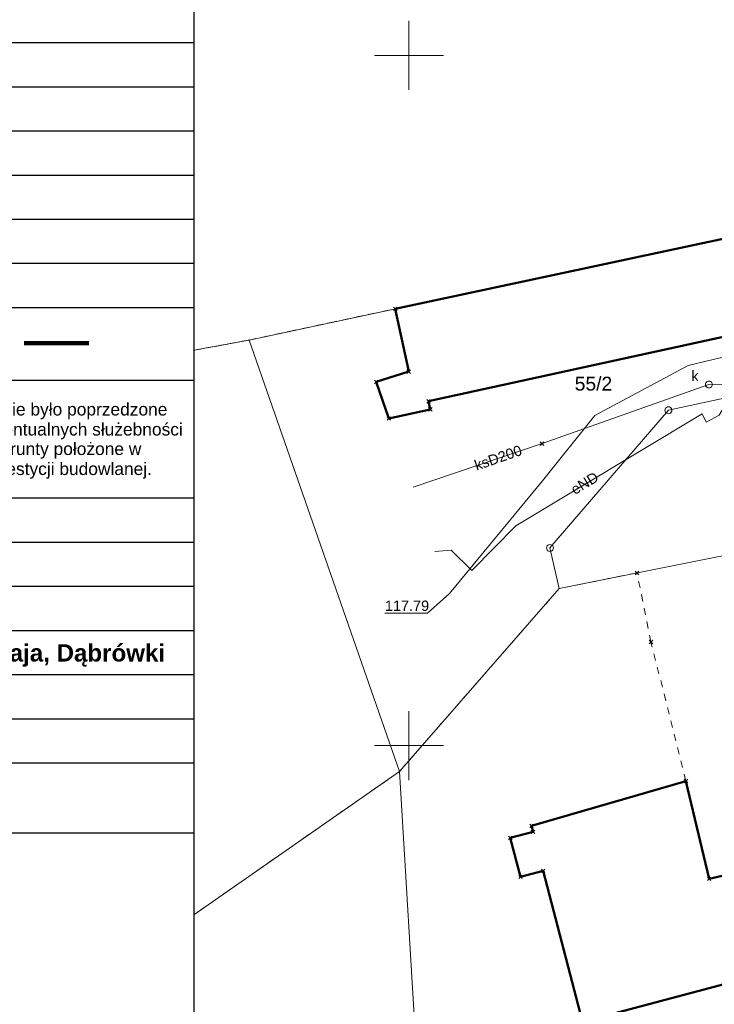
# Model space of a CAD drawing. Extents: x 6472695 to 6473494, y 5822279 to 5823456.
# Tile 24 of 49: x 6472872 to 6472922, y 5822681 to 5822753. Entities that reach past the tile are written whole.
import ezdxf
from ezdxf.enums import TextEntityAlignment as Align

# ---------------------------------------------------------------- set-up
doc = ezdxf.new("R2010")
doc.units = 0
doc.linetypes.add('ACAD_ISO02W100', pattern=[15, 12, -3])
doc.linetypes.add('PRZER1-1', pattern=[1, 0.5, -0.5])
doc.layers.get('0').update_dxf_attribs({"color": 253, "linetype": 'CONTINUOUS'})
for name, color, linetype, lineweight in [('EGBU', 253, 'CONTINUOUS', 50), ('EGDE', 253, 'CONTINUOUS', 18), ('EGDE_O', 253, 'CONTINUOUS', 18), ('EGPG', 253, 'CONTINUOUS', 18), ('EGUG', 253, 'CONTINUOUS', 18), ('GSPPRB', 253, 'CONTINUOUS', 18), ('GUPPRZ_O', 253, 'CONTINUOUS', 18), ('Ramka sekcyjna', 253, 'CONTINUOUS', 18), ('SUEP', 253, 'CONTINUOUS', 18), ('SUEP_O', 253, 'CONTINUOUS', 18), ('SUGP', 253, 'CONTINUOUS', 18), ('SUKP', 253, 'CONTINUOUS', 18), ('SUKP_O', 253, 'CONTINUOUS', 18), ('SUKS', 253, 'CONTINUOUS', 18), ('SUKS_O', 253, 'CONTINUOUS', 18)]:
    doc.layers.add(name, color=color, linetype=linetype, lineweight=lineweight)
doc.styles.add('Arial', font='Arial')

# ---------------------------------------------------------------- blocks, each defined once
blk = doc.blocks.new('D_GSPPRB0')
at = {"color": 0, "lineweight": 18}
for points in [[(-0.12726, -0.12726), (0.12726, 0.12726)], [(-0.12726, 0.12726), (0.12726, -0.12726)]]:
    blk.add_lwpolyline(points, dxfattribs=at)
blk = doc.blocks.new('D_GUPKSD1_1')
at = {"color": 0}
blk.add_lwpolyline([(0, 0.25), (0.064705, 0.241481), (0.125, 0.216506), (0.176777, 0.176777), (0.216506, 0.125), (0.241481, 0.064705), (0.25, 0), (0.241481, -0.064705), (0.216506, -0.125), (0.176777, -0.176777), (0.125, -0.216506), (0.064705, -0.241481), (0, -0.25), (-0.064705, -0.241481), (-0.125, -0.216506), (-0.176777, -0.176777), (-0.216506, -0.125), (-0.241481, -0.064705), (-0.25, 0), (-0.241481, 0.064705), (-0.216506, 0.125), (-0.176777, 0.176777), (-0.125, 0.216506), (-0.064705, 0.241481)], close=True, dxfattribs=at)
blk = doc.blocks.new('D_GEPPGD1_1')
at = {"color": 0}
blk.add_lwpolyline([(0, 0.25), (0.077254, 0.237764), (0.146946, 0.202254), (0.202254, 0.146946), (0.237764, 0.077254), (0.25, 0), (0.237764, -0.077254), (0.202254, -0.146946), (0.146946, -0.202254), (0.077254, -0.237764), (0, -0.25), (-0.077254, -0.237764), (-0.146946, -0.202254), (-0.202254, -0.146946), (-0.237764, -0.077254), (-0.25, 0), (-0.237764, 0.077254), (-0.202254, 0.146946), (-0.146946, 0.202254), (-0.077254, 0.237764)], close=True, dxfattribs=at)
blk = doc.blocks.new('D_GEPPGD1_2')
blk.add_hatch(color=0).paths.add_polyline_path([(0, -0.045), (0.013906, -0.042798), (0.02645, -0.036406), (0.036406, -0.02645), (0.042798, -0.013906), (0.045, 0), (0.042798, 0.013906), (0.036406, 0.02645), (0.02645, 0.036406), (0.013906, 0.042798), (0, 0.045), (-0.013906, 0.042798), (-0.02645, 0.036406), (-0.036406, 0.02645), (-0.042798, 0.013906), (-0.045, 0), (-0.042798, -0.013906), (-0.036406, -0.02645), (-0.02645, -0.036406), (-0.013906, -0.042798)])
blk = doc.blocks.new('G$C47A62AB3')
at = {"linetype": 'ACAD_ISO02W100', "lineweight": 106}
blk.add_line((66.1, -77.36), (105.46, -77.36), dxfattribs=at)
blk.add_lwpolyline([(0, 0), (120.69, 0), (120.69, -195.14), (0.03, -195.14)], close=True)
at = {"color": 7}
for points in [[(120.59, -33.83), (25.95, -33.83)], [(0.03, -40.23), (120.59, -40.23)], [(120.77, -46.64), (25.95, -46.64)], [(-0.14, -53.04), (120.59, -53.04)], [(120.77, -59.44), (0.03, -59.44)], [(120.77, -65.84), (26.21, -65.84)], [(120.77, -72.24), (0.03, -72.24)], [(0.03, -82.73), (120.59, -82.73)], [(0.03, -99.77), (120.59, -99.77)], [(0.03, -106.17), (120.59, -106.17)], [(-0.14, -112.57), (120.59, -112.57)], [(0, -118.97), (120.59, -118.97)], [(0.03, -125.37), (120.59, -125.37)], [(0.03, -131.77), (120.59, -131.77)], [(0.03, -138.17), (120.59, -138.17)]]:
    blk.add_lwpolyline(points, dxfattribs=at)
blk.add_lwpolyline([(-0.04, -148.28), (120.69, -148.28)])
at = {"color": 7, "width": 64.9903, "attachment_point": 1, "style": 'Arial'}
for s, insert, char_height in [('{\\fArial|b0|i0|c238|p34;Wykonanie niniejszej mapy nie było poprzedzone}', (61.93, -86.04), 1.8), ('{\\fArial|b0|i0|c238|p34;ustaleniami dotyczącymi ewentualnych służebności}', (61.93, -88.94), 1.8), ('{\\fArial|b0|i0|c238|p34;gruntowych, obciążających grunty położone w}', (61.93, -91.76), 1.8), ('{\\fArial|b0|i0|c238|p34;granicach projektowanej inwestycji budowlanej.}', (61.93, -94.66), 1.8), ('{\\fArial|b1|i0|c238|p34;Wyszyńskiego, 3 Maja, Dąbrówki}', (62.18, -120.98), 2.5)]:
    blk.add_mtext(s, dxfattribs=dict(at, insert=insert, char_height=char_height))

msp = doc.modelspace()

# ---------------------------------------------------------------- linework, layer by layer
at = {"layer": 'EGBU', "linetype": 'Continuous'}
msp.add_lwpolyline([(6472901.423, 5822724.939), (6472901.551, 5822724.353), (6472898.547, 5822723.697), (6472897.627, 5822726.351), (6472899.984, 5822727.092), (6472899.013, 5822731.639), (6472927.851, 5822737.797), (6472949.048, 5822741.904), (6472950.559, 5822734.383), (6472946.035, 5822733.479), (6472945.789, 5822734.631), (6472939.038, 5822733.156)], close=True, dxfattribs=at)
msp.add_lwpolyline([(6472931.567, 5822685.035), (6472912.569, 5822680.002), (6472909.726, 5822690.923), (6472908.081, 5822690.495), (6472907.346, 5822693.322), (6472908.991, 5822693.75), (6472908.878, 5822694.185), (6472920.074, 5822697.435), (6472921.759, 5822690.349), (6472923.024, 5822690.649)], dxfattribs=at)
at = {"layer": 'EGDE', "linetype": 'Continuous'}
for points in [[(6472834.805, 5822767.83), (6472826.569, 5822788.951), (6472850.077, 5822794.49), (6472853.875, 5822781.261), (6472890.974, 5822788.04), (6472889.812, 5822794.438), (6472894.702, 5822797.766), (6472939.279, 5822807.142), (6472952.484, 5822742.57), (6472927.851, 5822737.797), (6472888.413, 5822729.376), (6472884.415, 5822728.634)], [(6472884.415, 5822687.739), (6472899.315, 5822698.123), (6472900.596, 5822676.831)]]:
    msp.add_lwpolyline(points, dxfattribs=at)
for points in [[(6472952.484, 5822742.57), (6472955.765, 5822726.453), (6472955.911, 5822726.484), (6472956.55, 5822723.552), (6472943.305, 5822720.903), (6472938.082, 5822728.458), (6472918.805, 5822724.291), (6472910.22, 5822714.316), (6472910.897, 5822711.383), (6472899.315, 5822698.123), (6472888.413, 5822729.376), (6472927.851, 5822737.797)], [(6472956.55, 5822723.552), (6472957.186, 5822720.63), (6472910.897, 5822711.383), (6472910.22, 5822714.316), (6472918.805, 5822724.291), (6472938.082, 5822728.458), (6472943.305, 5822720.903)], [(6472957.186, 5822720.63), (6472958.022, 5822716.596), (6472957.905, 5822716.571), (6472958.398, 5822714.141), (6472958.31, 5822714.123), (6472961.777, 5822697.051), (6472961.865, 5822697.069), (6472962.802, 5822692.677), (6472955.248, 5822691.202), (6472946.542, 5822689.043), (6472931.567, 5822685.035), (6472900.596, 5822676.831), (6472899.315, 5822698.123), (6472910.897, 5822711.383)], [(6472962.802, 5822692.677), (6472967.274, 5822669.7), (6472959.351, 5822669.429), (6472954.713, 5822668.133), (6472949.608, 5822666.05), (6472949.903, 5822665.279), (6472946.312, 5822663.89), (6472931.301, 5822658.08), (6472911.142, 5822653.411), (6472901.659, 5822653.034), (6472900.858, 5822672.489), (6472900.596, 5822676.831), (6472931.567, 5822685.035), (6472946.542, 5822689.043), (6472955.248, 5822691.202)]]:
    msp.add_lwpolyline(points, close=True, dxfattribs=at)
at = {"layer": 'EGUG', "linetype": 'PRZER1-1'}
for points in [[(6472834.805, 5822767.83), (6472826.569, 5822788.951), (6472850.077, 5822794.49), (6472853.875, 5822781.261), (6472890.974, 5822788.04), (6472889.812, 5822794.438), (6472894.702, 5822797.766), (6472939.279, 5822807.142), (6472952.484, 5822742.57), (6472927.851, 5822737.797), (6472888.413, 5822729.376), (6472884.415, 5822728.634)], [(6472884.415, 5822728.634), (6472888.413, 5822729.376), (6472927.851, 5822737.797)], [(6472931.567, 5822685.035), (6472912.569, 5822680.002), (6472909.726, 5822690.923), (6472908.081, 5822690.495), (6472907.346, 5822693.322), (6472908.991, 5822693.75), (6472908.878, 5822694.185), (6472920.074, 5822697.435), (6472917.536, 5822707.509), (6472916.527, 5822712.508), (6472910.897, 5822711.383), (6472899.315, 5822698.123), (6472884.415, 5822687.739)]]:
    msp.add_lwpolyline(points, dxfattribs=at)
msp.add_lwpolyline([(6472962.802, 5822692.677), (6472967.274, 5822669.7), (6472959.351, 5822669.429), (6472954.713, 5822668.133), (6472949.608, 5822666.05), (6472949.903, 5822665.279), (6472946.312, 5822663.89), (6472931.301, 5822658.08), (6472911.142, 5822653.411), (6472901.659, 5822653.034), (6472900.858, 5822672.489), (6472900.596, 5822676.831), (6472912.569, 5822680.002), (6472931.567, 5822685.035), (6472946.542, 5822689.043), (6472955.248, 5822691.202)], close=True, dxfattribs=at)
at = {"layer": 'GUPPRZ_O', "linetype": 'Continuous', "flags": 128}
msp.add_lwpolyline([(6472902.939, 5822711.017), (6472901.34, 5822709.582), (6472898.26, 5822709.582)], dxfattribs=at)
at = {"layer": 'Ramka sekcyjna', "linetype": 'Continuous', "flags": 128}
for points in [[(6472900, 5822750), (6472900, 5822752.5)], [(6472902.5, 5822750), (6472897.5, 5822750)], [(6472902.5, 5822750), (6472897.5, 5822750)], [(6472900, 5822750), (6472900, 5822747.5)], [(6472900, 5822697.5), (6472900, 5822702.5)], [(6472902.5, 5822700), (6472897.5, 5822700)]]:
    msp.add_lwpolyline(points, dxfattribs=at)
at = {"layer": 'SUEP', "linetype": 'Continuous'}
msp.add_lwpolyline([(6472901.887, 5822714.053), (6472903.071, 5822714.154), (6472904.555, 5822712.693), (6472907.751, 5822715.907), (6472921.255, 5822724.04), (6472921.548, 5822723.434), (6472922.491, 5822723.945), (6472923.285, 5822725.26), (6472923.624, 5822729.789), (6472924.037, 5822728.411), (6472924.438, 5822728.203), (6472931.347, 5822728.061), (6472938.34, 5822728.056), (6472951.466, 5822724.86), (6472953.367, 5822724.609), (6472962.171, 5822723.961)], dxfattribs=at)
at = {"layer": 'SUGP', "linetype": 'Continuous'}
msp.add_lwpolyline([(6472902.939, 5822711.017), (6472909.679, 5822719.169), (6472913.479, 5822723.909), (6472920.234, 5822727.533), (6472925.359, 5822728.763), (6472949.201, 5822725.105), (6472956.802, 5822726.234)], dxfattribs=at)
at = {"layer": 'SUKP', "linetype": 'Continuous'}
msp.add_lwpolyline([(6472900.309, 5822718.731), (6472909.645, 5822721.872), (6472921.737, 5822726.155), (6472952.991, 5822726.448), (6472963.665, 5822728.724)], dxfattribs=at)

# ---------------------------------------------------------------- block references
at = {"xscale": 0.5, "yscale": 0.5, "zscale": 0.5}
msp.add_blockref('G$C47A62AB3', (6472824.071, 5822767.83), dxfattribs=at)
at = {"layer": 'EGPG', "linetype": 'Continuous'}
for name, p in [('D_GEPPGD1_2', (6472888.413, 5822729.376)), ('D_GEPPGD1_1', (6472918.805, 5822724.291)), ('D_GEPPGD1_1', (6472910.22, 5822714.316)), ('D_GEPPGD1_2', (6472910.897, 5822711.383)), ('D_GEPPGD1_2', (6472899.315, 5822698.123))]:
    msp.add_blockref(name, p, dxfattribs=at)
at = {"layer": 'GSPPRB', "linetype": 'Continuous'}
for p in [(6472899.013, 5822731.639), (6472899.984, 5822727.092), (6472897.627, 5822726.351), (6472901.423, 5822724.939), (6472901.551, 5822724.353), (6472898.547, 5822723.697), (6472909.645, 5822721.872), (6472916.527, 5822712.508), (6472917.536, 5822707.509), (6472920.074, 5822697.435), (6472908.878, 5822694.185), (6472908.991, 5822693.75), (6472907.346, 5822693.322), (6472909.726, 5822690.923), (6472908.081, 5822690.495), (6472921.759, 5822690.349)]:
    msp.add_blockref('D_GSPPRB0', p, dxfattribs=at)
at = {"layer": 'SUKS', "linetype": 'Continuous'}
msp.add_blockref('D_GUPKSD1_1', (6472921.737, 5822726.155), dxfattribs=at)

# ---------------------------------------------------------------- texts
at = {"layer": 'EGDE_O', "linetype": 'Continuous', "style": 'Arial'}
msp.add_text('55/2', height=1, dxfattribs=at).set_placement((6472913.373, 5822725.716, 10.8), align=Align.CENTER)
at = {"layer": 'GUPPRZ_O', "linetype": 'Continuous', "style": 'Arial'}
msp.add_text('117.79', height=0.75, dxfattribs=at).set_placement((6472898.26, 5822709.755, 10.8))
at = {"layer": 'SUEP_O', "linetype": 'Continuous', "style": 'Arial'}
msp.add_text('eND', height=0.75, rotation=31.05681, dxfattribs=at).set_placement((6472912.924, 5822718.688, 10.8), align=Align.CENTER)
at = {"layer": 'SUKP_O', "linetype": 'Continuous', "style": 'Arial'}
msp.add_text('ksD200', height=0.75, rotation=19.18263, dxfattribs=at).set_placement((6472906.586, 5822720.497, 10.8), align=Align.CENTER)
at = {"layer": 'SUKS_O', "linetype": 'Continuous', "style": 'Arial'}
msp.add_text('k', height=0.75, dxfattribs=at).set_placement((6472920.987, 5822726.405, 10.8), align=Align.RIGHT)

doc.saveas('drawing.dxf')
